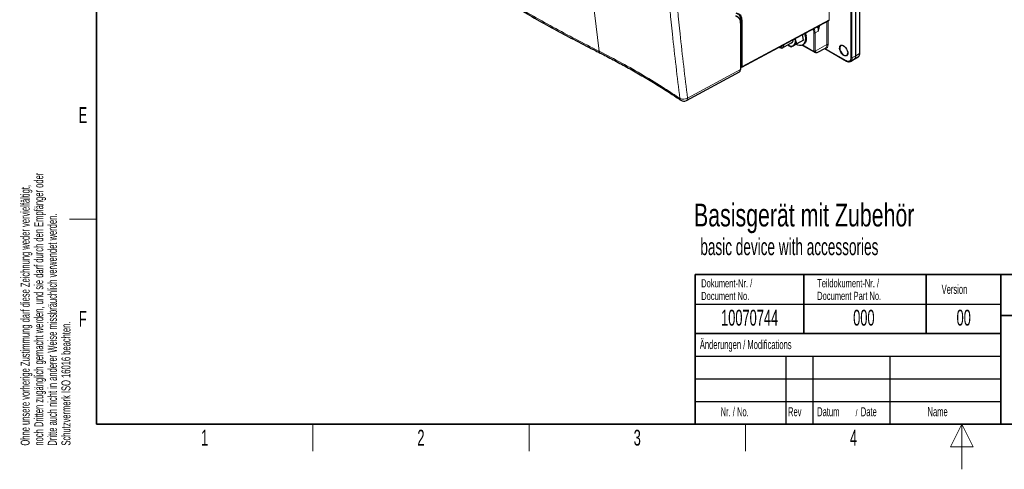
# Paper-space layout 'Blatt2' of a CAD drawing. Header units: millimetres. Extents: x 5 to 418, y 2 to 292.
# Tile 1 of 59: x 9 to 226, y 2 to 101. Entities that reach past the tile are written whole.
import ezdxf

# ---------------------------------------------------------------- set-up
doc = ezdxf.new("R2010")
doc.units = ezdxf.units.MM
doc.layers.add('SLD-0', color=7, linetype='Continuous')
doc.styles.add('SLDTEXTSTYLE0', font='TXT', dxfattribs={"width": 0.7})
doc.styles.add('SLDTEXTSTYLE1', font='TXT', dxfattribs={"width": 0.605})

psp = doc.layouts.new('Blatt2')

# ---------------------------------------------------------------- linework, layer by layer
at = {"color": 7, "linetype": 'Continuous', "lineweight": 18}
for p, q in [((194.42, 93.83), (194.42, 232.64)), ((192.53, 92.87), (192.53, 231.68)), ((192.76, 231.68), (192.76, 92.87)), ((187.73, 101.29), (187.73, 228.28)), ((168.17, 90.31), (168.17, 100.58)), ((168.2, 101.13), (168.2, 101.13)), ((168.42, 101.01), (168.2, 101.13)), ((168.2, 101.13), (168.2, 90.92)), ((168.42, 91.01), (168.42, 101.01)), ((168.51, 91.01), (187.73, 101.29)), ((168.51, 101.01), (168.51, 91.01)), ((185.56, 100.02), (185.56, 99.79)), ((187.24, 95.81), (187.24, 100.92)), ((187.48, 101.04), (187.48, 95.81)), ((184.37, 94.39), (184.37, 98.39)), ((185.32, 98.8), (184.6, 98.39)), ((184.6, 98.39), (184.6, 94.39)), ((185.33, 99.79), (185.33, 99.89)), ((181.82, 95.75), (184.36, 94.28)), ((184.6, 94.39), (187.24, 95.81)), ((186.92, 94.9), (186.73, 94.96)), ((186.92, 94.9), (191.49, 92.27)), ((193.61, 93.34), (194.42, 93.83)), ((192.76, 92.87), (193.61, 93.34)), ((156.45, 84.01), (168.17, 90.31)), ((168.19, 90.92), (168.2, 90.92)), ((168.2, 90.92), (168.23, 90.9))]:
    psp.add_line(p, q, dxfattribs=at)
at = {"color": 7, "linetype": 'Continuous', "lineweight": 25}
for p, q in [((194.47, 93.89), (194.47, 232.71)), ((193.61, 93.34), (193.61, 232.15)), ((168.18, 101.16), (168.18, 100.63)), ((168.19, 90.34), (168.19, 100.61)), ((168.44, 90.85), (187.66, 101.14)), ((182.06, 96.8), (181.83, 98.02)), ((182.63, 98.18), (182.6, 98.17)), ((177.43, 95.12), (179.48, 96.3)), ((179.32, 95.27), (178.59, 95.79)), ((180.59, 95.96), (179.82, 95.54)), ((180.24, 96.99), (180.21, 97.15)), ((180.23, 97.16), (180.24, 96.99)), ((182.06, 96.8), (180.59, 95.96)), ((181.77, 95.72), (184.4, 94.21)), ((181.85, 95.76), (182.13, 95.92)), ((182.34, 96.08), (182.31, 96.06)), ((182.55, 96.37), (182.52, 96.35)), ((182.69, 96.74), (182.66, 96.72)), ((182.73, 97.66), (182.7, 97.65)), ((182.75, 97.17), (182.72, 97.16)), ((176.65, 95.25), (176.77, 95.18)), ((185.06, 94.06), (186.88, 95.04)), ((186.73, 94.96), (191.52, 92.19)), ((192.41, 92.11), (193.25, 92.57)), ((193.27, 92.58), (194.09, 93.08)), ((194.09, 93.08), (194.11, 93.09)), ((156.19, 83.47), (167.92, 89.77)), ((168.21, 90.89), (168.24, 90.87))]:
    psp.add_line(p, q, dxfattribs=at)
at = {"color": 7, "linetype": 'Continuous', "lineweight": 18, "flags": 128}
for points in [[(131.34, 172.53), (131.59, 163.6), (131.93, 154.73), (132.36, 145.92), (132.89, 137.17), (133.51, 128.48), (134.22, 119.85), (135.03, 111.29), (135.92, 102.8), (136.92, 94.37)], [(191.56, 93.36), (191.36, 93.3), (191.1, 93.33), (190.83, 93.47), (190.56, 93.69), (190.32, 93.99), (190.13, 94.34), (190.01, 94.69), (189.96, 95.03)]]:
    psp.add_lwpolyline(points, dxfattribs=at)
at = {"color": 7, "linetype": 'Continuous', "lineweight": 25, "flags": 128}
for points in [[(182.28, 98.26), (182.41, 97.76), (182.47, 97.23), (182.44, 96.76), (182.33, 96.34), (182.14, 96.01), (181.88, 95.78), (181.55, 95.65), (181.17, 95.63), (180.77, 95.72), (180.48, 95.85)], [(176.77, 95.18), (177.02, 95.08), (177.28, 95.06), (177.49, 95.16), (177.63, 95.35), (177.7, 95.63), (177.71, 95.81)], [(179.18, 96.13), (179.21, 96.13), (179.45, 96.19), (179.64, 96.36), (179.74, 96.62), (179.76, 96.91)], [(190.92, 95.56), (190.67, 95.65), (190.42, 95.65), (190.23, 95.54), (190.1, 95.33), (190.06, 95.03)], [(190.31, 95.67), (190.32, 95.67), (190.56, 95.69), (190.83, 95.61), (191.1, 95.43), (191.36, 95.16), (191.58, 94.83), (191.73, 94.48), (191.82, 94.13), (191.82, 93.81), (191.73, 93.55), (191.58, 93.37), (191.56, 93.36)], [(176.66, 95.25), (176.82, 95.2), (177.05, 95.21), (177.22, 95.34), (177.32, 95.57), (177.32, 95.61)], [(190.06, 95.03), (190.1, 94.69), (190.23, 94.34), (190.42, 94), (190.67, 93.71), (190.94, 93.5), (191.22, 93.4), (191.46, 93.4), (191.66, 93.51), (191.78, 93.72), (191.83, 93.99)], [(192.43, 92.12), (192.42, 92.12), (192.41, 92.11)]]:
    psp.add_lwpolyline(points, dxfattribs=at)
at = {"color": 7, "linetype": 'Continuous', "lineweight": 25}
for centre, radius, start, end in [((166.85, 100.84), 1.34, 351.2203, 79.5435), ((166.88, 100.78), 1.31, 351.2202, 79.5436), ((168.16, 100.61), 0.0335, 5.6325, 65.6876), ((168.21, 101.16), 0.0313, 122.4722, 175.3827), ((187.72, 101.32), 0.0334, 292.6453, 354.6661), ((179.38, 96.64), 1.19, 226.8037, 291.5554), ((179.01, 96.56), 1.31, 308.3483, 19.3333), ((184.48, 94.35), 0.167, 240.0027, 249.2007), ((192.82, 93.24), 0.795, 303.0007, 7.3609), ((168.16, 90.34), 0.0324, 291.662, 355.6627), ((168.25, 90.94), 0.0667, 217.5635, 240.0027), ((168.26, 90.9), 0.033, 245.3273, 304.5017), ((155.64, 84.5), 1.17, 235.8013, 298.234)]:
    psp.add_arc(centre, radius, start, end, dxfattribs=at)
at = {"color": 7, "linetype": 'Continuous', "lineweight": 18}
for centre, radius, start, end in [((168.16, 100.61), 0.0324, 291.662, 355.6627), ((168.21, 101.16), 0.032, 184.1133, 247.1925), ((168.47, 101.1), 0.103, 242.6577, 296.7498), ((184.48, 98.61), 0.257, 242.6565, 296.7662), ((185.44, 100.02), 0.257, 242.6565, 296.7662), ((187.36, 95.58), 0.257, 62.6565, 116.7662), ((190.58, 95.11), 0.62, 116.0231, 187.2856), ((137.41, 94.37), 0.497, 181.012, 237.827), ((184.49, 94.48), 0.238, 237.3103, 295.9415), ((184.44, 94.27), 0.0823, 173.7735, 234.9143), ((184.48, 94.62), 0.257, 242.6565, 296.7662), ((184.46, 94.33), 0.147, 252.9047, 333.1355), ((186.78, 94.85), 0.154, 21.0627, 79.0403), ((193.58, 93.75), 0.842, 308.726, 5.3514), ((194.38, 93.9), 0.0825, 295.3879, 354.638), ((191.56, 92.26), 0.0801, 172.8124, 235.8899), ((191.89, 92.77), 0.646, 230.7967, 9.214), ((191.94, 92.79), 0.833, 306.705, 5.5321), ((192.65, 93.1), 0.257, 242.6565, 296.7662), ((168.23, 90.91), 0.032, 172.821, 235.8668), ((168.26, 90.9), 0.032, 172.821, 235.8668), ((168.47, 91.1), 0.103, 242.6577, 296.7498), ((155.54, 85.33), 1.59, 240.3141, 304.5949), ((155.31, 83.98), 0.558, 184.3254, 233.7779), ((155.87, 83.96), 0.585, 303.6311, 5.5136)]:
    psp.add_arc(centre, radius, start, end, dxfattribs=at)
at = {"color": 7, "linetype": 'Continuous', "lineweight": 25}
for centre, major_axis, ratio, start_param, end_param in [((166.02, 99.67), (1.71, 2.86), 0.587833, 5.507182, 6.55438), ((166.06, 99.64), (1.75, 2.92), 0.58763, 5.50699, 6.554188), ((187.49, 101.43), (-0.165, 0.29), 0.577394, 3.126742, 3.930625), ((180.63, 98.5), (-1.69, 2.47), 0.556291, 4.227288, 4.312213), ((180.63, 98.5), (-1.67, 2.48), 0.546838, 4.035951, 4.232301), ((180.63, 98.5), (-1.5, 2.58), 0.521598, 3.139666, 3.286007), ((180.63, 98.5), (-1.54, 2.56), 0.523068, 3.278198, 3.474548), ((180.63, 98.5), (-1.58, 2.53), 0.526464, 3.466924, 3.663273), ((180.63, 98.5), (-1.61, 2.51), 0.531679, 3.655997, 3.852346), ((180.63, 98.5), (-1.64, 2.5), 0.538544, 3.845601, 4.041951), ((186.06, 96.49), (-0.84, 1.44), 0.577167, 3.1224, 3.385595), ((167.35, 90.79), (-0.58, 1.01), 0.577221, 3.12484, 3.92793), ((168.28, 91.15), (-0.165, 0.29), 0.577394, 2.360172, 3.930625)]:
    psp.add_ellipse(centre, major_axis=major_axis, ratio=ratio, start_param=start_param, end_param=end_param, dxfattribs=at)
at = {"color": 7, "linetype": 'Continuous', "lineweight": 18}
for centre, major_axis, ratio, start_param, end_param in [((183.31, 99), (-0.75, 1.3), 0.577557, 3.927224, 4.583073), ((183.42, 99.07), (-0.83, 1.44), 0.575507, 3.927224, 4.591612), ((184.14, 99.48), (-0.83, 1.44), 0.579607, 3.927225, 4.575352), ((184.26, 99.55), (-0.92, 1.59), 0.577557, 4.534238, 4.583823), ((186.18, 96.56), (-0.92, 1.59), 0.577206, 2.963442, 3.92692), ((186.06, 96.49), (-0.84, 1.44), 0.577167, 3.385595, 3.925177), ((183.31, 95.01), (-0.75, 1.3), 0.577206, 3.833074, 3.92692), ((183.42, 95.07), (-0.83, 1.45), 0.577237, 3.834818, 3.928664), ((183.3, 95.01), (1.76, -0.94), 0.030558, 5.554, 6.262931), ((168.23, 91.12), (-0.133, 0.231), 0.577183, 2.356471, 3.926924)]:
    psp.add_ellipse(centre, major_axis=major_axis, ratio=ratio, start_param=start_param, end_param=end_param, dxfattribs=at)
for points, knots in [([(154.76, 83.94), (154.19, 88.66), (153.21, 96.82), (152.07, 108.62), (151.18, 119.22), (150.43, 129.92), (149.83, 140.65), (149.37, 151.39), (149.18, 158.57), (149.09, 162.17)], [0, 0, 0, 0, 0.186151, 0.322641, 0.45913, 0.595577, 0.732024, 0.866012, 1, 1, 1, 1]), ([(150.78, 162.22), (150.88, 158.62), (151.07, 151.41), (151.53, 140.66), (152.13, 129.94), (152.87, 119.25), (153.76, 108.66), (154.91, 96.88), (155.88, 88.72), (156.45, 84.01)], [0, 0, 0, 0, 0.134348, 0.268696, 0.405009, 0.541322, 0.677677, 0.814032, 1, 1, 1, 1]), ([(99.85, 116.17), (102.4, 114.44), (106.44, 111.71), (112.21, 108.1), (116.95, 105.24), (121.79, 102.43), (126.73, 99.68), (131.77, 96.99), (135.19, 95.23), (136.92, 94.37), (136.92, 94.37)], [0, 0, 0, 0, 0.222987, 0.352489, 0.48199, 0.611491, 0.740992, 0.870496, 1, 1, 1, 1, 1]), ([(185.56, 99.79), (185.55, 99.66), (185.52, 99.41), (185.41, 99.07), (185.35, 98.88), (185.32, 98.8), (185.32, 98.8)], [0, 0, 0, 0, 0.4148818, 0.7884813, 0.9959439, 1, 1, 1, 1]), ([(185.33, 99.79), (185.34, 99.66), (185.38, 99.4), (185.36, 99.08), (185.34, 98.88), (185.33, 98.81), (185.32, 98.8), (185.32, 98.8)], [0, 0, 0, 0, 0.394877, 0.777733, 0.978292, 0.995594, 1, 1, 1, 1]), ([(136.92, 94.37), (136.92, 94.37), (138.62, 93.51), (141.97, 91.76), (146.8, 89.02), (151.06, 86.41), (153.64, 84.68), (154.76, 83.94)], [0, 0, 0, 0, 0.000001, 0.266421, 0.532851, 0.799281, 1, 1, 1, 1])]:
    psp.add_open_spline(points, degree=3, knots=knots, dxfattribs=at)
at = {"color": 7, "linetype": 'Continuous', "lineweight": 25}
for points, knots in [([(100.08, 115.76), (100.99, 115.14), (103.22, 113.61), (106.79, 111.26), (110.79, 108.72), (114.82, 106.24), (118.95, 103.8), (123.16, 101.38), (127.45, 99.01), (131.8, 96.69), (135.05, 95.01), (136.85, 94.11), (137.15, 93.95)], [0, 0, 0, 0, 0.080379, 0.19604, 0.306611, 0.417433, 0.529408, 0.641433, 0.753413, 0.865313, 0.977073, 1, 1, 1, 1]), ([(167.48, 102.64), (167.53, 102.62), (167.79, 102.53), (168.01, 102.15), (168.18, 101.63), (168.19, 101.3), (168.2, 101.13)], [0, 0, 0, 0, 0.095833, 0.52488, 0.758297, 1, 1, 1, 1]), ([(180.24, 96.99), (180.26, 96.9), (180.34, 96.53), (180.49, 96.2), (180.59, 95.96)], [0, 0, 0, 0, 0.24263, 1, 1, 1, 1]), ([(137.15, 93.95), (137.5, 93.77), (138.85, 93.1), (141.2, 91.86), (144.17, 90.23), (147.12, 88.53), (150, 86.79), (152.62, 85.12), (154.25, 84.02), (154.98, 83.53)], [0, 0, 0, 0, 0.055259, 0.210642, 0.374615, 0.538842, 0.703253, 0.867636, 1, 1, 1, 1]), ([(179.82, 95.54), (179.81, 95.53), (179.59, 95.41), (179.45, 95.34), (179.32, 95.27)], [0, 0, 0, 0, 0.070215, 1, 1, 1, 1]), ([(184.42, 94.19), (184.48, 94.17), (184.63, 94.12), (184.8, 94.06), (184.91, 94.04), (184.97, 94.03), (185.02, 94.05), (185.03, 94.05)], [0, 0, 0, 0, 0.211693, 0.609215, 0.820551, 0.952276, 1, 1, 1, 1]), ([(194.11, 93.1), (194.12, 93.11), (194.22, 93.15), (194.34, 93.32), (194.45, 93.58), (194.46, 93.79), (194.47, 93.89)], [0, 0, 0, 0, 0.065208, 0.378457, 0.693249, 1, 1, 1, 1]), ([(191.52, 92.19), (191.57, 92.16), (191.73, 92.08), (191.99, 92.02), (192.25, 92.03), (192.38, 92.1), (192.43, 92.14)], [0, 0, 0, 0, 0.171705, 0.49871, 0.785907, 1, 1, 1, 1])]:
    psp.add_open_spline(points, degree=3, knots=knots, dxfattribs=at)
at = {"layer": 'SLD-0', "lineweight": 35}
for p, q in [((26, 282.5), (26, 12)), ((158.12, 45), (225.62, 45)), ((158.12, 45), (158.12, 32)), ((182.12, 45), (182.12, 32)), ((209.12, 45), (209.12, 32)), ((225.62, 45), (225.62, 32)), ((225.62, 45), (266.33, 45)), ((225.62, 45), (225.62, 36)), ((225.62, 36), (266.33, 36)), ((225.62, 36), (225.62, 12)), ((158.12, 32), (158.12, 12)), ((158.12, 32), (225.62, 32)), ((26, 12), (408, 12)), ((225.62, 12), (266.33, 12))]:
    psp.add_line(p, q, dxfattribs=at)
at = {"layer": 'SLD-0', "lineweight": 18}
for p, q in [((20, 57.25), (26, 57.25)), ((73.75, 6), (73.75, 12)), ((121.5, 6), (121.5, 12)), ((169.25, 6), (169.25, 12))]:
    psp.add_line(p, q, dxfattribs=at)
at = {"layer": 'SLD-0'}
for p, q in [((158.12, 38.5), (225.62, 38.5)), ((158.12, 27), (225.62, 27)), ((178.12, 27), (178.12, 12)), ((184.12, 27), (184.12, 12)), ((201.12, 27), (201.12, 12)), ((158.12, 22), (225.62, 22)), ((158.12, 17), (225.62, 17))]:
    psp.add_line(p, q, dxfattribs=at)
at = {"layer": 'SLD-0', "lineweight": 25}
psp.add_line((158.12, 32), (225.62, 32), dxfattribs=at)
at = {"layer": 'SLD-0', "color": 7, "linetype": 'Continuous', "lineweight": 35}
for p in [(225.62, 32), (158.12, 12)]:
    psp.add_line(p, (225.62, 12), dxfattribs=at)
at = {"layer": 'SLD-0', "color": 7, "linetype": 'Continuous', "lineweight": 18}
for p, q in [((217, 12), (214.5, 7)), ((217, 2), (217, 12)), ((219.5, 7), (217, 12)), ((214.5, 7), (219.5, 7))]:
    psp.add_line(p, q, dxfattribs=at)

# ---------------------------------------------------------------- texts
at = {"layer": 'SLD-0', "char_height": 2, "attachment_point": 1, "rotation": 90, "style": 'SLDTEXTSTYLE1'}
for s, insert in [('noch Dritten zugänglich gemacht werden, und sie darf durch den Empfänger oder', (12.23, 7.24)), ('Ohne unsere vorherige Zustimmung darf diese Zeichnung weder vervielfältigt,', (9.23, 7.24)), ('Dritte auch nicht in anderer Weise missbräuchlich verwendet werden.', (15.23, 7.24)), ('Schutzvermerk ISO 16016 beachten.', (18.23, 7.24))]:
    psp.add_mtext(s, dxfattribs=dict(at, insert=insert))
at = {"layer": 'SLD-0', "style": 'SLDTEXTSTYLE1'}
for s, insert, char_height, attachment_point in [('E', (22.98, 82), 3.5, 2), ('Dokument-Nr. /', (159.47, 43.99), 1.8, 1), ('Teildokument-Nr. /', (185.07, 44.01), 1.8, 1), ('Version', (212.55, 42.76), 2, 1), ('Document No.', (159.47, 41.19), 1.8, 1), ('Document Part No.', (185.07, 41.21), 1.8, 1), ('F', (22.95, 37), 3.5, 2), ('10070744', (170.16, 37.24), 3.5, 2), ('000', (195.38, 37.24), 3.5, 2), ('00', (217.42, 37.25), 3.5, 2), ('Änderungen / Modifications', (159.17, 30.56), 2, 1), ('Nr. / No.', (163.75, 15.72), 2, 1), ('Rev', (178.64, 15.72), 2, 1), ('Datum', (185.06, 15.72), 2, 1), ('/', (193.55, 15.22), 1.5, 1), ('Date', (194.7, 15.72), 2, 1), ('Name', (209.43, 15.73), 2, 1), ('1', (49.85, 10.74), 3.5, 2), ('2', (97.6, 10.74), 3.5, 2), ('3', (145.35, 10.74), 3.5, 2), ('4', (193.1, 10.74), 3.5, 2)]:
    psp.add_mtext(s, dxfattribs=dict(at, insert=insert, char_height=char_height, attachment_point=attachment_point))
at = {"layer": 'SLD-0', "color": 7, "attachment_point": 1}
for s, insert, char_height, style in [('Basisgerät mit Zubehör', (157.89, 60.68), 5.0271, 'SLDTEXTSTYLE0'), ('basic device with accessories', (159.28, 53.02), 3.7042, 'SLDTEXTSTYLE1')]:
    psp.add_mtext(s, dxfattribs=dict(at, insert=insert, char_height=char_height, style=style))

doc.saveas('drawing.dxf')
